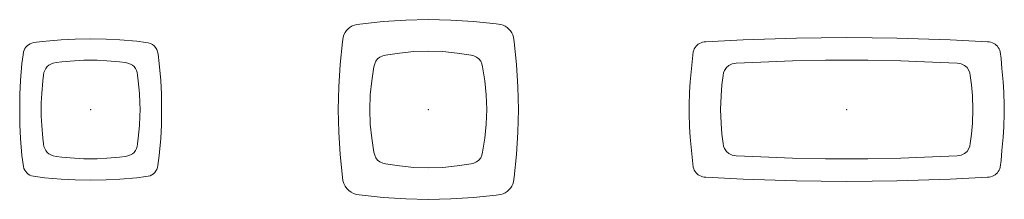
# Model space of a CAD drawing. Header units: metres. Extents: x -0.16 to 2.03, y -0.2 to 0.2.
import ezdxf

# ---------------------------------------------------------------- set-up
doc = ezdxf.new("R2010")
doc.units = ezdxf.units.M
doc.header["$MEASUREMENT"] = 0
doc.linetypes.add('Dash Style-1', pattern=[0.10582, 0.0529, -0.05292])
for name, color, linetype, lineweight in [('72_VITRA_HRESID_D2_TB_FOOT_UNDER', 8, 'Dash Style-1', 5), ('72_VITRA_HRESID_D2_TB_TABLE_TOP', 7, 'Continuous', 5), ('D2SNAP', 1, 'Continuous', 5)]:
    doc.layers.add(name, color=color, linetype=linetype, lineweight=lineweight)
doc.layers.add('72_VITRA_INSERT', color=7, linetype='Continuous')

# ---------------------------------------------------------------- blocks, each defined once
blk = doc.blocks.new('72_VITRA_HRESID_D2_METAL_SIDE_TABLE_MEDIUM_BASE')
at = {"layer": '72_VITRA_HRESID_D2_TB_FOOT_UNDER'}
blk.add_lwpolyline([(0.0324, -0.1288), (0.0641, -0.1255), (0.0954, -0.1207), (0.1013, -0.1191), (0.1074, -0.1166), (0.1126, -0.1126), (0.1166, -0.1073), (0.1191, -0.1013), (0.1207, -0.0953), (0.1255, -0.0641), (0.1288, -0.0324), (0.13, 0), (0.1288, 0.0324), (0.1255, 0.0641), (0.1207, 0.0953), (0.1191, 0.1013), (0.1166, 0.1073), (0.1126, 0.1126), (0.1074, 0.1166), (0.1013, 0.1191), (0.0954, 0.1207), (0.0641, 0.1255), (0.0324, 0.1288), (0, 0.13), (-0.0324, 0.1288), (-0.0641, 0.1255), (-0.0954, 0.1207), (-0.1013, 0.1191), (-0.1074, 0.1166), (-0.1126, 0.1126), (-0.1166, 0.1073), (-0.1191, 0.1013), (-0.1207, 0.0953), (-0.1255, 0.0641), (-0.1288, 0.0324), (-0.13, 0), (-0.1288, -0.0324), (-0.1255, -0.0641), (-0.1207, -0.0953), (-0.1191, -0.1013), (-0.1166, -0.1073), (-0.1126, -0.1126), (-0.1074, -0.1166), (-0.1013, -0.1191), (-0.0954, -0.1207), (-0.0641, -0.1255), (-0.0324, -0.1288), (0, -0.13)], close=True, dxfattribs=at)
at = {"layer": 'D2SNAP'}
blk.add_point((0, 0), dxfattribs=at)
blk = doc.blocks.new('72_VITRA_HRESID_D2_METAL_SIDE_TABLE_MEDIUM_TABLE_TOP')
at = {"layer": '72_VITRA_HRESID_D2_TB_TABLE_TOP'}
blk.add_lwpolyline([(-0.1896, -0.1583, 0.335911), (-0.1532, -0.1902), (-0.1001, -0.1959), (-0.0501, -0.199), (0, -0.2), (0.0501, -0.199), (0.1001, -0.1959), (0.1506, -0.1906), (0.161, -0.1892, 0.267923), (0.1893, -0.1609), (0.1906, -0.1506), (0.1959, -0.1001), (0.199, -0.0501), (0.2, 0), (0.199, 0.0501), (0.1959, 0.1001), (0.1906, 0.1506), (0.1893, 0.1609, 0.267923), (0.161, 0.1892), (0.1506, 0.1906), (0.1001, 0.1959), (0.0501, 0.199), (0, 0.2), (-0.0501, 0.199), (-0.1001, 0.1959), (-0.1584, 0.1895, 0.284977), (-0.1893, 0.1609), (-0.1906, 0.1506), (-0.1959, 0.1001), (-0.199, 0.0501), (-0.2, 0), (-0.199, -0.0501), (-0.1959, -0.1001)], format="xyb", close=True, dxfattribs=at)
at = {"layer": 'D2SNAP'}
blk.add_point((0, 0), dxfattribs=at)
blk = doc.blocks.new('72vitra_hresid21E4DA20D0A554BCD872D33966471B110')
for name in ['72_VITRA_HRESID_D2_METAL_SIDE_TABLE_MEDIUM_TABLE_TOP', '72_VITRA_HRESID_D2_METAL_SIDE_TABLE_MEDIUM_BASE']:
    blk.add_blockref(name, (0, 0))
blk = doc.blocks.new('XCAD03D588E5B84975F99D24E791215F53D46F')
at = {"color": 7}
blk.add_blockref('72vitra_hresid21E4DA20D0A554BCD872D33966471B110', (0, 0), dxfattribs=at)
blk = doc.blocks.new('72_VITRA_HRESID_D2_METAL_SIDE_TABLE_SMALL_BASE')
at = {"layer": '72_VITRA_HRESID_D2_TB_FOOT_UNDER'}
blk.add_lwpolyline([(0.1036, -0.0821), (0.1044, -0.0767), (0.1059, -0.064), (0.1085, -0.0359), (0.1097, -0.0149), (0.11, 0), (0.1097, 0.0149), (0.1085, 0.0359), (0.1059, 0.064), (0.1044, 0.0767), (0.1036, 0.0821), (0.1019, 0.087), (0.0996, 0.0915), (0.0965, 0.0954), (0.0929, 0.0986), (0.0886, 0.1012), (0.0829, 0.1034), (0.0767, 0.1044), (0.064, 0.1059), (0.0359, 0.1085), (0.0149, 0.1097), (0, 0.11), (-0.0149, 0.1097), (-0.0359, 0.1085), (-0.064, 0.1059), (-0.0767, 0.1044), (-0.0829, 0.1034), (-0.0886, 0.1012), (-0.0929, 0.0986), (-0.0965, 0.0954), (-0.0996, 0.0915), (-0.1019, 0.087), (-0.1036, 0.0821), (-0.1044, 0.0767), (-0.1059, 0.064), (-0.1085, 0.0359), (-0.1097, 0.0149), (-0.11, 0), (-0.1097, -0.0149), (-0.1085, -0.0359), (-0.1059, -0.064), (-0.1044, -0.0767), (-0.1036, -0.0821), (-0.1019, -0.087), (-0.0996, -0.0915), (-0.0965, -0.0954), (-0.0929, -0.0986), (-0.0886, -0.1012), (-0.0829, -0.1034), (-0.0767, -0.1044), (-0.064, -0.1059), (-0.0359, -0.1085), (-0.0149, -0.1097), (0, -0.11), (0.0149, -0.1097), (0.0359, -0.1085), (0.064, -0.1059), (0.0767, -0.1044), (0.0829, -0.1034), (0.0886, -0.1012), (0.0929, -0.0986), (0.0965, -0.0954), (0.0996, -0.0915), (0.1019, -0.087)], close=True, dxfattribs=at)
at = {"layer": 'D2SNAP'}
blk.add_point((0, 0), dxfattribs=at)
blk = doc.blocks.new('72_VITRA_HRESID_D2_METAL_SIDE_TABLE_SMALL_TABLE_TOP')
at = {"layer": '72_VITRA_HRESID_D2_TB_TABLE_TOP'}
blk.add_lwpolyline([(-0.1265, 0.1488), (-0.1265, 0.1488, 0.300004), (-0.149, 0.1281), (-0.15, 0.1219), (-0.1524, 0.1021), (-0.1558, 0.0649), (-0.1575, 0.0341), (-0.1575, -0.0341), (-0.1558, -0.0649), (-0.1524, -0.1021), (-0.1492, -0.1272, 0.303061), (-0.1272, -0.1486), (-0.1271, -0.1486), (-0.1026, -0.1518), (-0.0652, -0.1551), (-0.0343, -0.1568), (0, -0.1575), (0.0343, -0.1568), (0.0652, -0.1551), (0.1026, -0.1518), (0.1224, -0.1494), (0.1278, -0.1486), (0.1279, -0.1486, 0.313615), (0.1495, -0.125), (0.1524, -0.1021), (0.1558, -0.0649), (0.1575, -0.0341), (0.1575, 0.0341), (0.1558, 0.0649), (0.1524, 0.1021), (0.1498, 0.1232, 0.382336), (0.1225, 0.1494), (0.1224, 0.1494), (0.1026, 0.1518), (0.0652, 0.1551), (0.0343, 0.1568), (0, 0.1575), (-0.0343, 0.1568), (-0.0652, 0.1551), (-0.1066, 0.1512)], format="xyb", close=True, dxfattribs=at)
at = {"layer": 'D2SNAP'}
blk.add_point((0, 0), dxfattribs=at)
blk = doc.blocks.new('72vitra_hresid259A8A03D78A343C6B22AC355C644E84E')
for name in ['72_VITRA_HRESID_D2_METAL_SIDE_TABLE_SMALL_TABLE_TOP', '72_VITRA_HRESID_D2_METAL_SIDE_TABLE_SMALL_BASE']:
    blk.add_blockref(name, (0, 0))
blk = doc.blocks.new('XCAD030F6060F950EF864049EED7CC20BF8C7B')
at = {"color": 7}
blk.add_blockref('72vitra_hresid259A8A03D78A343C6B22AC355C644E84E', (0, 0), dxfattribs=at)
blk = doc.blocks.new('72_VITRA_HRESID_D2_METAL_SIDE_TABLE_LARGE_BASE')
at = {"layer": '72_VITRA_HRESID_D2_TB_FOOT_UNDER'}
blk.add_lwpolyline([(0.2745, -0.0755), (0.2771, -0.0547), (0.2791, -0.0303), (0.28, 0), (0.2791, 0.0303), (0.2771, 0.0547), (0.2745, 0.0755), (0.2734, 0.0819), (0.2715, 0.0869), (0.2673, 0.0933), (0.2615, 0.0983), (0.2544, 0.1017), (0.2454, 0.1032), (0.2086, 0.1049), (0.1203, 0.108), (0.047, 0.1096), (0, 0.11), (-0.047, 0.1096), (-0.1203, 0.108), (-0.2086, 0.1049), (-0.2454, 0.1032), (-0.2544, 0.1017), (-0.2615, 0.0983), (-0.2673, 0.0933), (-0.2715, 0.0869), (-0.2734, 0.0819), (-0.2745, 0.0755), (-0.2771, 0.0547), (-0.2791, 0.0303), (-0.28, 0), (-0.2791, -0.0303), (-0.2771, -0.0547), (-0.2745, -0.0755), (-0.2734, -0.0819), (-0.2715, -0.0869), (-0.2673, -0.0933), (-0.2615, -0.0983), (-0.2544, -0.1017), (-0.2454, -0.1032), (-0.2086, -0.1049), (-0.1203, -0.108), (-0.047, -0.1096), (0, -0.11), (0.047, -0.1096), (0.1203, -0.108), (0.2086, -0.1049), (0.2454, -0.1032), (0.2544, -0.1017), (0.2615, -0.0983), (0.2673, -0.0933), (0.2715, -0.0869), (0.2734, -0.0819)], close=True, dxfattribs=at)
at = {"layer": 'D2SNAP'}
blk.add_point((0, 0), dxfattribs=at)
blk = doc.blocks.new('72_VITRA_HRESID_D2_METAL_SIDE_TABLE_LARGE_TABLE_TOP')
at = {"layer": '72_VITRA_HRESID_D2_TB_TABLE_TOP'}
blk.add_lwpolyline([(-0.3488, -0.0387), (-0.3474, -0.0617), (-0.3449, -0.0914), (-0.3428, -0.1133), (-0.341, -0.1284), (-0.3399, -0.1318), (-0.3385, -0.135), (-0.3367, -0.138), (-0.3346, -0.1408), (-0.3323, -0.1432), (-0.3296, -0.1453), (-0.3267, -0.1472), (-0.3235, -0.1486), (-0.3201, -0.1498), (-0.3165, -0.1505), (-0.3128, -0.1508), (-0.2297, -0.1548), (-0.1115, -0.1587), (-0.0565, -0.1596), (0, -0.16), (0.0565, -0.1596), (0.1114, -0.1587), (0.2297, -0.1548), (0.3128, -0.1508), (0.3165, -0.1505), (0.3201, -0.1498), (0.3235, -0.1486), (0.3267, -0.1472), (0.3296, -0.1453), (0.3323, -0.1432), (0.3346, -0.1408), (0.3367, -0.138), (0.3385, -0.135), (0.3399, -0.1318), (0.341, -0.1284), (0.3428, -0.1133), (0.3449, -0.0914), (0.3474, -0.0617), (0.3488, -0.0387), (0.3499, -0.0092), (0.3499, 0.0092), (0.3488, 0.0387), (0.3474, 0.0617), (0.3449, 0.0914), (0.3428, 0.1133), (0.341, 0.1284), (0.3399, 0.1318), (0.3385, 0.135), (0.3367, 0.138), (0.3346, 0.1408), (0.3323, 0.1432), (0.3296, 0.1453), (0.3267, 0.1472), (0.3235, 0.1486), (0.3201, 0.1498), (0.3165, 0.1505), (0.3128, 0.1508), (0.2297, 0.1548), (0.1114, 0.1587), (0.0565, 0.1596), (0, 0.16), (-0.0565, 0.1596), (-0.1115, 0.1587), (-0.2297, 0.1548), (-0.3128, 0.1508), (-0.3165, 0.1505), (-0.3201, 0.1498), (-0.3235, 0.1486), (-0.3267, 0.1472), (-0.3296, 0.1453), (-0.3323, 0.1432), (-0.3346, 0.1408), (-0.3367, 0.138), (-0.3385, 0.135), (-0.3399, 0.1318), (-0.341, 0.1284), (-0.3428, 0.1133), (-0.3449, 0.0914), (-0.3474, 0.0617), (-0.3488, 0.0387), (-0.3499, 0.0092), (-0.3499, -0.0092)], close=True, dxfattribs=at)
at = {"layer": 'D2SNAP'}
blk.add_point((0, 0), dxfattribs=at)
blk = doc.blocks.new('72vitra_hresid20E74011E82BC4A80AB40D478C7ABE466')
for name in ['72_VITRA_HRESID_D2_METAL_SIDE_TABLE_LARGE_TABLE_TOP', '72_VITRA_HRESID_D2_METAL_SIDE_TABLE_LARGE_BASE']:
    blk.add_blockref(name, (0, 0))
blk = doc.blocks.new('XCAD03AE820063C81C130C3FC7BC32ADE456F3')
at = {"color": 7}
blk.add_blockref('72vitra_hresid20E74011E82BC4A80AB40D478C7ABE466', (0, 0), dxfattribs=at)

msp = doc.modelspace()

# ---------------------------------------------------------------- block references
at = {"layer": '72_VITRA_INSERT'}
for name, p in [('XCAD03D588E5B84975F99D24E791215F53D46F', (0.75, 0)), ('XCAD030F6060F950EF864049EED7CC20BF8C7B', (0, 0)), ('XCAD03AE820063C81C130C3FC7BC32ADE456F3', (1.6793, 0))]:
    msp.add_blockref(name, p, dxfattribs=at)

doc.saveas('drawing.dxf')
